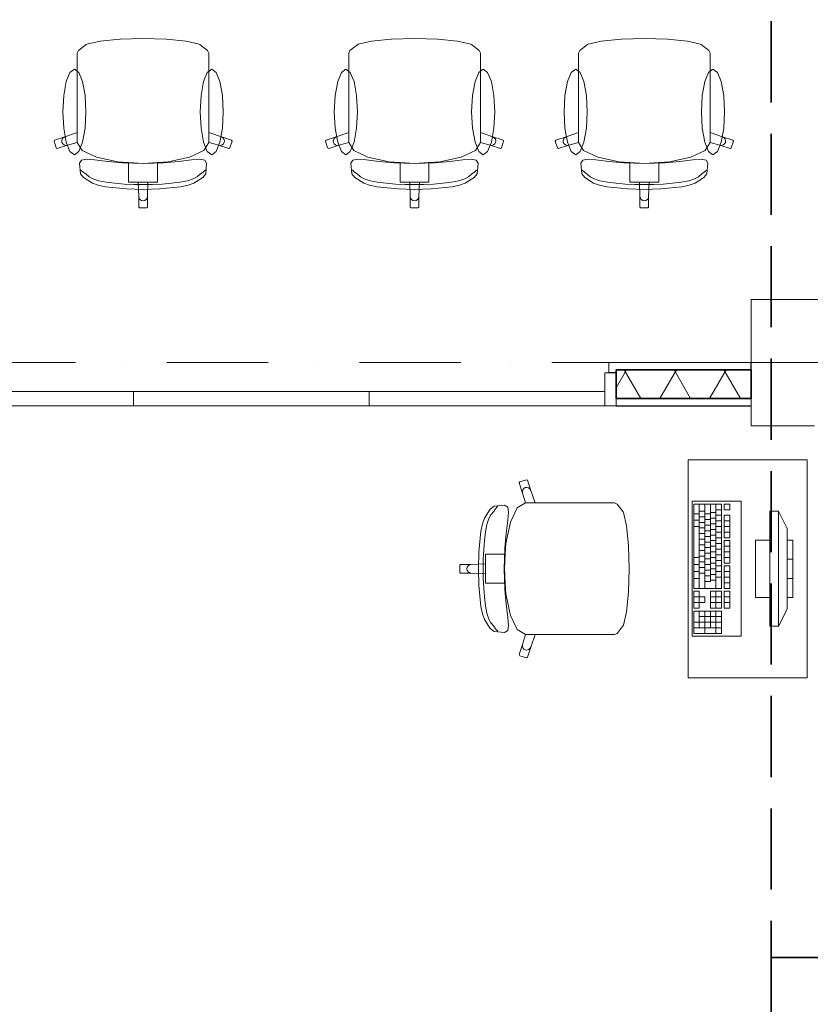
# Model space of a CAD drawing. Header units: millimetres. Extents: x -34676 to 172266, y 39940 to 476087.
# Tile 97 of 256: x 26092 to 28844, y 282290 to 285716. Entities that reach past the tile are written whole.
import ezdxf

# ---------------------------------------------------------------- set-up
doc = ezdxf.new("R2010")
doc.units = ezdxf.units.MM
doc.header["$MEASUREMENT"] = 0
doc.linetypes.add('Krawędzie ukryte', pattern=[3.912222, 2.822222, -1.09])
doc.linetypes.add('Kropki i Kreski', pattern=[6.702778, 3.527778, -1.763889, 0, -1.411111])
for name, color, linetype in [('#podkład', 252, 'Continuous'), ('Drzwi Archicad', 7, 'Continuous'), ('Konstrukcja - Belki', 7, 'Continuous'), ('Konstrukcja - Siatka mod', 7, 'Continuous'), ('Konstrukcja - Słupy', 7, 'Continuous'), ('Konstrukcja - Ściany działowe', 7, 'Continuous'), ('Konstrukcja - Ściany nośne wew..P', 7, 'Continuous'), ('Wnętrze - Umeblowanie', 7, 'Continuous')]:
    doc.layers.add(name, color=color, linetype=linetype)

# ---------------------------------------------------------------- blocks, each defined once
blk = doc.blocks.new('UHYGFFFF')
at = {"layer": 'Konstrukcja - Ściany działowe', "linetype": 'Continuous', "lineweight": 13}
h = blk.add_hatch(dxfattribs=at)
h.set_pattern_fill('Izolacja_miękka_0002', color=252, style=0, pattern_type=2)
h.set_pattern_definition([(60, (-208051.03, 672090.37), (-129.90381, 75), []), (120, (-208051.03, 672090.37), (129.90381, 75), [])])
h.paths.add_polyline_path([(28247.6, 390637.6), (27777.6, 390637.6), (27777.6, 390627.6), (27777.6, 390537.6), (28247.6, 390537.6)])
at = {"layer": 'Drzwi Archicad', "color": 252, "linetype": 'Continuous', "lineweight": 13, "ltscale": 100}
for p, q in [((27777.6, 390662.6), (27752.6, 390662.6)), ((27752.6, 390627.6), (27752.6, 390662.6)), ((27737.6, 390512.6), (27737.6, 390627.6)), ((27737.6, 390627.6), (27777.6, 390627.6)), ((27777.6, 390627.6), (27777.6, 390512.6)), ((27777.6, 390537.6), (27777.6, 390627.6)), ((27777.6, 390537.6), (27777.6, 390627.6)), ((25277.6, 390562.6), (26097.6, 390562.6)), ((26097.6, 390562.6), (26097.6, 390512.6)), ((26097.6, 390512.6), (26097.6, 390562.6)), ((26097.6, 390562.6), (26917.6, 390562.6)), ((26917.6, 390562.6), (26917.6, 390512.6)), ((26917.6, 390512.6), (26917.6, 390562.6)), ((26917.6, 390562.6), (27737.6, 390562.6)), ((27737.6, 390562.6), (27737.6, 390512.6)), ((26097.6, 390512.6), (25277.6, 390512.6)), ((26917.6, 390512.6), (26097.6, 390512.6)), ((27737.6, 390512.6), (26917.6, 390512.6)), ((27777.6, 390512.6), (27737.6, 390512.6)), ((27777.6, 390512.6), (27777.6, 390537.6)), ((27777.6, 390512.6), (27777.6, 390537.6))]:
    blk.add_line(p, q, dxfattribs=at)
at = {"layer": 'Konstrukcja - Belki', "color": 252, "linetype": 'Krawędzie ukryte', "lineweight": 35, "ltscale": 100}
for p, q in [((28317.6, 395762.6), (28317.6, 388592.6)), ((28317.6, 388592.6), (28617.6, 388592.6))]:
    blk.add_line(p, q, dxfattribs=at)
at = {"layer": 'Konstrukcja - Siatka mod', "color": 252, "linetype": 'Kropki i Kreski', "lineweight": 13, "ltscale": 100}
blk.add_line((20180, 390662.6), (49624.6, 390662.6), dxfattribs=at)
at = {"layer": 'Konstrukcja - Słupy', "color": 252, "linetype": 'Continuous', "lineweight": 13, "ltscale": 100}
blk.add_line((28387.6, 390662.6), (28167.6, 390662.6), dxfattribs=at)
at = {"layer": 'Konstrukcja - Słupy', "color": 252, "linetype": 'Continuous', "lineweight": 13, "ltscale": 100, "flags": 128}
for points in [[(28687.6, 390662.6), (28687.6, 390882.6), (28247.6, 390882.6), (28247.6, 390662.6)], [(28247.6, 390512.6), (28247.6, 390442.6), (28467.6, 390442.6)]]:
    blk.add_lwpolyline(points, dxfattribs=at)
at = {"layer": 'Konstrukcja - Ściany działowe', "color": 252, "linetype": 'Continuous', "lineweight": 13, "ltscale": 100}
for p, q in [((27752.6, 390627.6), (27752.6, 390662.6)), ((27777.6, 390662.6), (27752.6, 390662.6)), ((27777.6, 390512.6), (27777.6, 390537.6))]:
    blk.add_line(p, q, dxfattribs=at)
at = {"layer": 'Konstrukcja - Ściany działowe', "color": 252, "linetype": 'Continuous', "lineweight": 25, "ltscale": 100}
blk.add_line((27777.6, 390627.6), (27752.6, 390627.6), dxfattribs=at)
at = {"layer": 'Konstrukcja - Ściany działowe', "color": 252, "linetype": 'Continuous', "lineweight": 35, "ltscale": 100}
for p, q in [((28247.6, 390637.6), (27777.6, 390637.6)), ((27777.6, 390637.6), (27777.6, 390627.6)), ((27777.6, 390537.6), (27777.6, 390627.6)), ((27777.6, 390537.6), (28247.6, 390537.6))]:
    blk.add_line(p, q, dxfattribs=at)
at = {"layer": 'Konstrukcja - Ściany działowe', "color": 252, "linetype": 'Continuous', "lineweight": 13, "ltscale": 100, "flags": 128}
for points in [[(28247.6, 390662.6), (27777.6, 390662.6)], [(28247.6, 390512.6), (28247.6, 390537.6)]]:
    blk.add_lwpolyline(points, dxfattribs=at)
at = {"layer": 'Konstrukcja - Ściany działowe', "color": 252, "linetype": 'Continuous', "lineweight": 25, "ltscale": 100, "flags": 128}
for points in [[(28247.6, 390637.6), (28247.6, 390662.6)], [(27777.6, 390512.6), (28247.6, 390512.6)]]:
    blk.add_lwpolyline(points, dxfattribs=at)
at = {"layer": 'Konstrukcja - Ściany działowe', "color": 252, "linetype": 'Continuous', "lineweight": 35, "ltscale": 100, "flags": 128}
blk.add_lwpolyline([(28247.6, 390537.6), (28247.6, 390637.6)], dxfattribs=at)
at = {"layer": 'Konstrukcja - Ściany nośne wew..P', "color": 252, "linetype": 'Continuous', "lineweight": 35, "ltscale": 100, "flags": 128}
for points in [[(28317.6, 388592.6), (28317.6, 383132.6)], [(28617.6, 388592.6), (28317.6, 388592.6)]]:
    blk.add_lwpolyline(points, dxfattribs=at)
at = {"layer": 'Wnętrze - Umeblowanie', "color": 252, "linetype": 'Continuous', "lineweight": 13, "ltscale": 100}
for p, q in [((25980.8, 391781.1), (25934.8, 391770.4)), ((26049.5, 391788.3), (25980.8, 391781.1)), ((26050.6, 391788.4), (26049.5, 391788.3)), ((26130.6, 391790.8), (26050.6, 391788.4)), ((26130.6, 391790.8), (26210.6, 391788.4)), ((26210.6, 391788.4), (26211.7, 391788.3)), ((26211.7, 391788.3), (26280.5, 391781.1)), ((26280.5, 391781.1), (26326.4, 391770.4)), ((26925.8, 391781.1), (26879.8, 391770.4)), ((26994.5, 391788.3), (26925.8, 391781.1)), ((26995.6, 391788.4), (26994.5, 391788.3)), ((27075.6, 391790.8), (26995.6, 391788.4)), ((27075.6, 391790.8), (27155.7, 391788.4)), ((27155.7, 391788.4), (27156.7, 391788.3)), ((27156.7, 391788.3), (27225.5, 391781.1)), ((27225.5, 391781.1), (27271.4, 391770.4)), ((27725.8, 391781.1), (27679.8, 391770.4)), ((27794.5, 391788.3), (27725.8, 391781.1)), ((27795.6, 391788.4), (27794.5, 391788.3)), ((27875.6, 391790.8), (27795.6, 391788.4)), ((27875.6, 391790.8), (27955.7, 391788.4)), ((27955.7, 391788.4), (27956.7, 391788.3)), ((27956.7, 391788.3), (28025.5, 391781.1)), ((28025.5, 391781.1), (28071.4, 391770.4)), ((25905.9, 391748.4), (25901.3, 391739.8)), ((25932.7, 391769.5), (25905.9, 391748.4)), ((25934.8, 391770.4), (25932.7, 391769.5)), ((26326.4, 391770.4), (26328.5, 391769.5)), ((26328.5, 391769.5), (26355.3, 391748.4)), ((26355.3, 391748.4), (26359.9, 391739.8)), ((26850.9, 391748.4), (26846.4, 391739.8)), ((26877.7, 391769.5), (26850.9, 391748.4)), ((26879.8, 391770.4), (26877.7, 391769.5)), ((27271.4, 391770.4), (27273.6, 391769.5)), ((27273.6, 391769.5), (27300.4, 391748.4)), ((27300.4, 391748.4), (27304.9, 391739.8)), ((27650.9, 391748.4), (27646.4, 391739.8)), ((27677.7, 391769.5), (27650.9, 391748.4)), ((27679.8, 391770.4), (27677.7, 391769.5)), ((28071.4, 391770.4), (28073.6, 391769.5)), ((28073.6, 391769.5), (28100.4, 391748.4)), ((28100.4, 391748.4), (28104.9, 391739.8)), ((25901.3, 391739.8), (25901.3, 391708.7)), ((25901.3, 391708.7), (25901.3, 391672.7)), ((26359.9, 391739.8), (26359.9, 391708.7)), ((26359.9, 391708.7), (26359.9, 391672.7)), ((26846.4, 391739.8), (26846.4, 391708.7)), ((26846.4, 391708.7), (26846.4, 391672.7)), ((27304.9, 391739.8), (27304.9, 391708.7)), ((27304.9, 391708.7), (27304.9, 391672.7)), ((27646.4, 391739.8), (27646.4, 391708.7)), ((27646.4, 391708.7), (27646.4, 391672.7)), ((28104.9, 391739.8), (28104.9, 391708.7)), ((28104.9, 391708.7), (28104.9, 391672.7)), ((25901.3, 391672.7), (25901.3, 391463.6)), ((26359.9, 391672.7), (26359.9, 391463.6)), ((26846.4, 391672.7), (26846.4, 391463.6)), ((27304.9, 391672.7), (27304.9, 391463.6)), ((27646.4, 391672.7), (27646.4, 391463.6)), ((28104.9, 391672.7), (28104.9, 391463.6)), ((25822.5, 391436.5), (25820.6, 391432.7)), ((25858, 391447.9), (25822.5, 391436.5)), ((25849.2, 391440.4), (25847.6, 391434.8)), ((25847.6, 391434.8), (25848.3, 391429)), ((25852.8, 391445), (25849.2, 391440.4)), ((25858, 391447.9), (25852.8, 391445)), ((25901.3, 391463.6), (25858, 391447.9)), ((25901.3, 391429.3), (25901.3, 391463.6)), ((26359.9, 391429.3), (26359.9, 391463.6)), ((26359.9, 391463.6), (26403.3, 391447.9)), ((26403.3, 391447.9), (26408.4, 391445)), ((26403.3, 391447.9), (26438.7, 391436.5)), ((26408.4, 391445), (26412, 391440.4)), ((26412, 391440.4), (26413.6, 391434.8)), ((26413.6, 391434.8), (26412.9, 391429)), ((26438.7, 391436.5), (26440.6, 391432.7)), ((26767.6, 391436.5), (26765.6, 391432.7)), ((26803, 391447.9), (26767.6, 391436.5)), ((26794.2, 391440.4), (26792.6, 391434.8)), ((26792.6, 391434.8), (26793.3, 391429)), ((26797.8, 391445), (26794.2, 391440.4)), ((26803, 391447.9), (26797.8, 391445)), ((26846.4, 391463.6), (26803, 391447.9)), ((26846.4, 391429.3), (26846.4, 391463.6)), ((27304.9, 391429.3), (27304.9, 391463.6)), ((27304.9, 391463.6), (27348.3, 391447.9)), ((27348.3, 391447.9), (27353.4, 391445)), ((27348.3, 391447.9), (27383.7, 391436.5)), ((27353.4, 391445), (27357.1, 391440.4)), ((27357.1, 391440.4), (27358.7, 391434.8)), ((27358.7, 391434.8), (27358, 391429)), ((27383.7, 391436.5), (27385.6, 391432.7)), ((27567.6, 391436.5), (27565.6, 391432.7)), ((27603, 391447.9), (27567.6, 391436.5)), ((27594.2, 391440.4), (27592.6, 391434.8)), ((27592.6, 391434.8), (27593.3, 391429)), ((27597.8, 391445), (27594.2, 391440.4)), ((27603, 391447.9), (27597.8, 391445)), ((27646.4, 391463.6), (27603, 391447.9)), ((27646.4, 391429.3), (27646.4, 391463.6)), ((28104.9, 391429.3), (28104.9, 391463.6)), ((28104.9, 391463.6), (28148.3, 391447.9)), ((28148.3, 391447.9), (28153.4, 391445)), ((28148.3, 391447.9), (28183.7, 391436.5)), ((28153.4, 391445), (28157.1, 391440.4)), ((28157.1, 391440.4), (28158.7, 391434.8)), ((28158.7, 391434.8), (28158, 391429)), ((28183.7, 391436.5), (28185.6, 391432.7)), ((25820.6, 391432.7), (25828.1, 391409.9)), ((25828.1, 391409.9), (25831.9, 391408)), ((25831.9, 391408), (25867.3, 391419.4)), ((25848.3, 391429), (25851.1, 391423.9)), ((25851.1, 391423.9), (25855.8, 391420.3)), ((25855.8, 391420.3), (25861.4, 391418.7)), ((25861.4, 391418.7), (25867.3, 391419.4)), ((25867.3, 391419.4), (25901.5, 391429.1)), ((25901.3, 391429.3), (25901.5, 391429.1)), ((25901.5, 391429.1), (25918.8, 391401.3)), ((25918.8, 391401.3), (25968.5, 391377.5)), ((26342.4, 391401.3), (26292.7, 391377.5)), ((26359.8, 391429.1), (26342.4, 391401.3)), ((26359.9, 391429.3), (26359.8, 391429.1)), ((26393.9, 391419.4), (26359.8, 391429.1)), ((26399.8, 391418.7), (26393.9, 391419.4)), ((26429.3, 391408), (26393.9, 391419.4)), ((26405.4, 391420.3), (26399.8, 391418.7)), ((26410.1, 391423.9), (26405.4, 391420.3)), ((26412.9, 391429), (26410.1, 391423.9)), ((26433.1, 391409.9), (26429.3, 391408)), ((26440.6, 391432.7), (26433.1, 391409.9)), ((26765.6, 391432.7), (26773.1, 391409.9)), ((26773.1, 391409.9), (26776.9, 391408)), ((26776.9, 391408), (26812.3, 391419.4)), ((26793.3, 391429), (26796.2, 391423.9)), ((26796.2, 391423.9), (26800.8, 391420.3)), ((26800.8, 391420.3), (26806.5, 391418.7)), ((26806.5, 391418.7), (26812.3, 391419.4)), ((26812.3, 391419.4), (26846.5, 391429.1)), ((26846.4, 391429.3), (26846.5, 391429.1)), ((26846.5, 391429.1), (26863.8, 391401.3)), ((26863.8, 391401.3), (26913.5, 391377.5)), ((27287.5, 391401.3), (27237.8, 391377.5)), ((27304.8, 391429.1), (27287.5, 391401.3)), ((27304.9, 391429.3), (27304.8, 391429.1)), ((27339, 391419.4), (27304.8, 391429.1)), ((27344.8, 391418.7), (27339, 391419.4)), ((27374.4, 391408), (27339, 391419.4)), ((27350.5, 391420.3), (27344.8, 391418.7)), ((27355.1, 391423.9), (27350.5, 391420.3)), ((27358, 391429), (27355.1, 391423.9)), ((27378.2, 391409.9), (27374.4, 391408)), ((27385.6, 391432.7), (27378.2, 391409.9)), ((27565.6, 391432.7), (27573.1, 391409.9)), ((27573.1, 391409.9), (27576.9, 391408)), ((27576.9, 391408), (27612.3, 391419.4)), ((27593.3, 391429), (27596.2, 391423.9)), ((27596.2, 391423.9), (27600.8, 391420.3)), ((27600.8, 391420.3), (27606.5, 391418.7)), ((27606.5, 391418.7), (27612.3, 391419.4)), ((27612.3, 391419.4), (27646.5, 391429.1)), ((27646.4, 391429.3), (27646.5, 391429.1)), ((27646.5, 391429.1), (27663.8, 391401.3)), ((27663.8, 391401.3), (27713.5, 391377.5)), ((28087.5, 391401.3), (28037.8, 391377.5)), ((28104.8, 391429.1), (28087.5, 391401.3)), ((28104.9, 391429.3), (28104.8, 391429.1)), ((28139, 391419.4), (28104.8, 391429.1)), ((28144.8, 391418.7), (28139, 391419.4)), ((28174.4, 391408), (28139, 391419.4)), ((28150.5, 391420.3), (28144.8, 391418.7)), ((28155.1, 391423.9), (28150.5, 391420.3)), ((28158, 391429), (28155.1, 391423.9)), ((28178.2, 391409.9), (28174.4, 391408)), ((28185.6, 391432.7), (28178.2, 391409.9)), ((25915.9, 391367.7), (25909.2, 391356.2)), ((25933.2, 391370.8), (25915.9, 391367.7)), ((25962.1, 391368.2), (25933.2, 391370.8)), ((26007.4, 391362.3), (25962.1, 391368.2)), ((25968.5, 391377.5), (26042.9, 391361.6)), ((26292.7, 391377.5), (26218.3, 391361.6)), ((26253.8, 391362.3), (26299.1, 391368.2)), ((26299.1, 391368.2), (26328.1, 391370.8)), ((26328.1, 391370.8), (26345.3, 391367.7)), ((26345.3, 391367.7), (26352, 391356.2)), ((26861, 391367.7), (26854.2, 391356.2)), ((26878.2, 391370.8), (26861, 391367.7)), ((26907.1, 391368.2), (26878.2, 391370.8)), ((26952.4, 391362.3), (26907.1, 391368.2)), ((26913.5, 391377.5), (26987.9, 391361.6)), ((27237.8, 391377.5), (27163.4, 391361.6)), ((27198.9, 391362.3), (27244.2, 391368.2)), ((27244.2, 391368.2), (27273.1, 391370.8)), ((27273.1, 391370.8), (27290.3, 391367.7)), ((27290.3, 391367.7), (27297, 391356.2)), ((27661, 391367.7), (27654.2, 391356.2)), ((27678.2, 391370.8), (27661, 391367.7)), ((27707.1, 391368.2), (27678.2, 391370.8)), ((27752.4, 391362.3), (27707.1, 391368.2)), ((27713.5, 391377.5), (27787.9, 391361.6)), ((28037.8, 391377.5), (27963.4, 391361.6)), ((27998.9, 391362.3), (28044.2, 391368.2)), ((28044.2, 391368.2), (28073.1, 391370.8)), ((28073.1, 391370.8), (28090.3, 391367.7)), ((28090.3, 391367.7), (28097, 391356.2)), ((25909.2, 391356.2), (25912.5, 391320.1)), ((25915.6, 391330.6), (25911.8, 391333.2)), ((26058.3, 391357.7), (26007.4, 391362.3)), ((26042.9, 391361.6), (26080.3, 391359.2)), ((26130.6, 391355.3), (26058.3, 391357.7)), ((26080.3, 391359.2), (26130.6, 391356)), ((26080.3, 391359.2), (26080.3, 391320.5)), ((26180.9, 391359.2), (26130.6, 391356)), ((26130.6, 391355.3), (26202.9, 391357.7)), ((26218.3, 391361.6), (26180.9, 391359.2)), ((26180.9, 391359.2), (26180.9, 391320.5)), ((26202.9, 391357.7), (26253.8, 391362.3)), ((26345.6, 391330.6), (26349.4, 391333.2)), ((26352, 391356.2), (26348.7, 391320.1)), ((26854.2, 391356.2), (26857.5, 391320.1)), ((26860.6, 391330.6), (26856.9, 391333.2)), ((27003.3, 391357.7), (26952.4, 391362.3)), ((26987.9, 391361.6), (27025.3, 391359.2)), ((27075.6, 391355.3), (27003.3, 391357.7)), ((27025.3, 391359.2), (27075.6, 391356)), ((27025.3, 391359.2), (27025.3, 391320.5)), ((27125.9, 391359.2), (27075.6, 391356)), ((27075.6, 391355.3), (27147.9, 391357.7)), ((27163.4, 391361.6), (27125.9, 391359.2)), ((27125.9, 391359.2), (27125.9, 391320.5)), ((27147.9, 391357.7), (27198.9, 391362.3)), ((27290.6, 391330.6), (27294.4, 391333.2)), ((27297, 391356.2), (27293.7, 391320.1)), ((27654.2, 391356.2), (27657.5, 391320.1)), ((27660.6, 391330.6), (27656.9, 391333.2)), ((27803.3, 391357.7), (27752.4, 391362.3)), ((27787.9, 391361.6), (27825.3, 391359.2)), ((27875.6, 391355.3), (27803.3, 391357.7)), ((27825.3, 391359.2), (27875.6, 391356)), ((27825.3, 391359.2), (27825.3, 391320.5)), ((27925.9, 391359.2), (27875.6, 391356)), ((27875.6, 391355.3), (27947.9, 391357.7)), ((27963.4, 391361.6), (27925.9, 391359.2)), ((27925.9, 391359.2), (27925.9, 391320.5)), ((27947.9, 391357.7), (27998.9, 391362.3)), ((28090.6, 391330.6), (28094.4, 391333.2)), ((28097, 391356.2), (28093.7, 391320.1)), ((25912.5, 391320.1), (25923, 391306.9)), ((25921.8, 391325.5), (25915.6, 391330.6)), ((25930.9, 391319.3), (25921.8, 391325.5)), ((25923, 391306.9), (25954.1, 391286.8)), ((25942.6, 391309.3), (25930.9, 391319.3)), ((25955.8, 391301.6), (25942.6, 391309.3)), ((25976.1, 391295.3), (25955.8, 391301.6)), ((26080.3, 391320.5), (26080.3, 391290.6)), ((26180.9, 391320.5), (26180.9, 391290.6)), ((26285.1, 391295.3), (26305.4, 391301.6)), ((26305.4, 391301.6), (26318.6, 391309.3)), ((26338.2, 391306.9), (26307.1, 391286.8)), ((26318.6, 391309.3), (26330.3, 391319.3)), ((26330.3, 391319.3), (26339.4, 391325.5)), ((26348.7, 391320.1), (26338.2, 391306.9)), ((26339.4, 391325.5), (26345.6, 391330.6)), ((26857.5, 391320.1), (26868.1, 391306.9)), ((26866.9, 391325.5), (26860.6, 391330.6)), ((26875.9, 391319.3), (26866.9, 391325.5)), ((26868.1, 391306.9), (26899.1, 391286.8)), ((26887.6, 391309.3), (26875.9, 391319.3)), ((26900.8, 391301.6), (26887.6, 391309.3)), ((26921.2, 391295.3), (26900.8, 391301.6)), ((27025.3, 391320.5), (27025.3, 391290.6)), ((27125.9, 391320.5), (27125.9, 391290.6)), ((27230.1, 391295.3), (27250.5, 391301.6)), ((27250.5, 391301.6), (27263.7, 391309.3)), ((27283.2, 391306.9), (27252.2, 391286.8)), ((27263.7, 391309.3), (27275.4, 391319.3)), ((27275.4, 391319.3), (27284.4, 391325.5)), ((27293.7, 391320.1), (27283.2, 391306.9)), ((27284.4, 391325.5), (27290.6, 391330.6)), ((27657.5, 391320.1), (27668.1, 391306.9)), ((27666.9, 391325.5), (27660.6, 391330.6)), ((27675.9, 391319.3), (27666.9, 391325.5)), ((27668.1, 391306.9), (27699.1, 391286.8)), ((27687.6, 391309.3), (27675.9, 391319.3)), ((27700.8, 391301.6), (27687.6, 391309.3)), ((27721.2, 391295.3), (27700.8, 391301.6)), ((27825.3, 391320.5), (27825.3, 391290.6)), ((27925.9, 391320.5), (27925.9, 391290.6)), ((28030.1, 391295.3), (28050.5, 391301.6)), ((28050.5, 391301.6), (28063.7, 391309.3)), ((28083.2, 391306.9), (28052.2, 391286.8)), ((28063.7, 391309.3), (28075.4, 391319.3)), ((28075.4, 391319.3), (28084.4, 391325.5)), ((28093.7, 391320.1), (28083.2, 391306.9)), ((28084.4, 391325.5), (28090.6, 391330.6)), ((25954.1, 391286.8), (25974, 391279.6)), ((25974, 391279.6), (25999.9, 391274.8)), ((26002.1, 391290.4), (25976.1, 391295.3)), ((25999.9, 391274.8), (26073.1, 391267.8)), ((26032.1, 391286.7), (26002.1, 391290.4)), ((26064.5, 391284.1), (26032.1, 391286.7)), ((26097.9, 391282.7), (26064.5, 391284.1)), ((26073.1, 391267.8), (26130.6, 391265.6)), ((26080.3, 391290.6), (26113.7, 391290.6)), ((26130.6, 391282.2), (26097.9, 391282.7)), ((26113.7, 391290.6), (26130.6, 391290.6)), ((26113.7, 391290.6), (26115.5, 391240.7)), ((26147.5, 391290.6), (26130.6, 391290.6)), ((26130.6, 391282.2), (26163.3, 391282.7)), ((26188.1, 391267.8), (26130.6, 391265.6)), ((26147.5, 391290.6), (26145.7, 391240.7)), ((26180.9, 391290.6), (26147.5, 391290.6)), ((26163.3, 391282.7), (26196.7, 391284.1)), ((26261.3, 391274.8), (26188.1, 391267.8)), ((26196.7, 391284.1), (26229.1, 391286.7)), ((26229.1, 391286.7), (26259.1, 391290.4)), ((26259.1, 391290.4), (26285.1, 391295.3)), ((26287.2, 391279.6), (26261.3, 391274.8)), ((26307.1, 391286.8), (26287.2, 391279.6)), ((26899.1, 391286.8), (26919, 391279.6)), ((26919, 391279.6), (26944.9, 391274.8)), ((26947.1, 391290.4), (26921.2, 391295.3)), ((26944.9, 391274.8), (27018.1, 391267.8)), ((26977.1, 391286.7), (26947.1, 391290.4)), ((27009.5, 391284.1), (26977.1, 391286.7)), ((27042.9, 391282.7), (27009.5, 391284.1)), ((27018.1, 391267.8), (27075.6, 391265.6)), ((27025.3, 391290.6), (27058.7, 391290.6)), ((27075.6, 391282.2), (27042.9, 391282.7)), ((27058.7, 391290.6), (27075.6, 391290.6)), ((27058.7, 391290.6), (27060.5, 391240.7)), ((27092.5, 391290.6), (27075.6, 391290.6)), ((27075.6, 391282.2), (27108.4, 391282.7)), ((27133.1, 391267.8), (27075.6, 391265.6)), ((27092.5, 391290.6), (27090.7, 391240.7)), ((27125.9, 391290.6), (27092.5, 391290.6)), ((27108.4, 391282.7), (27141.7, 391284.1)), ((27206.3, 391274.8), (27133.1, 391267.8)), ((27141.7, 391284.1), (27174.2, 391286.7)), ((27174.2, 391286.7), (27204.2, 391290.4)), ((27204.2, 391290.4), (27230.1, 391295.3)), ((27232.2, 391279.6), (27206.3, 391274.8)), ((27252.2, 391286.8), (27232.2, 391279.6)), ((27699.1, 391286.8), (27719, 391279.6)), ((27719, 391279.6), (27744.9, 391274.8)), ((27747.1, 391290.4), (27721.2, 391295.3)), ((27744.9, 391274.8), (27818.1, 391267.8)), ((27777.1, 391286.7), (27747.1, 391290.4)), ((27809.5, 391284.1), (27777.1, 391286.7)), ((27842.9, 391282.7), (27809.5, 391284.1)), ((27818.1, 391267.8), (27875.6, 391265.6)), ((27825.3, 391290.6), (27858.7, 391290.6)), ((27875.6, 391282.2), (27842.9, 391282.7)), ((27858.7, 391290.6), (27875.6, 391290.6)), ((27858.7, 391290.6), (27860.5, 391240.7)), ((27892.5, 391290.6), (27875.6, 391290.6)), ((27875.6, 391282.2), (27908.4, 391282.7)), ((27933.1, 391267.8), (27875.6, 391265.6)), ((27892.5, 391290.6), (27890.7, 391240.7)), ((27925.9, 391290.6), (27892.5, 391290.6)), ((27908.4, 391282.7), (27941.7, 391284.1)), ((28006.3, 391274.8), (27933.1, 391267.8)), ((27941.7, 391284.1), (27974.2, 391286.7)), ((27974.2, 391286.7), (28004.2, 391290.4)), ((28004.2, 391290.4), (28030.1, 391295.3)), ((28032.2, 391279.6), (28006.3, 391274.8)), ((28052.2, 391286.8), (28032.2, 391279.6)), ((26115.5, 391240.7), (26116.7, 391235)), ((26115.5, 391240.7), (26115.5, 391203.8)), ((26116.7, 391235), (26119.9, 391230.1)), ((26119.9, 391230.1), (26124.8, 391226.9)), ((26141.3, 391230.1), (26136.4, 391226.9)), ((26144.6, 391235), (26141.3, 391230.1)), ((26145.7, 391240.7), (26144.6, 391235)), ((26145.7, 391240.7), (26145.7, 391203.8)), ((27060.5, 391240.7), (27061.7, 391235)), ((27060.5, 391240.7), (27060.5, 391203.8)), ((27061.7, 391235), (27065, 391230.1)), ((27065, 391230.1), (27069.9, 391226.9)), ((27086.3, 391230.1), (27081.4, 391226.9)), ((27089.6, 391235), (27086.3, 391230.1)), ((27090.7, 391240.7), (27089.6, 391235)), ((27090.7, 391240.7), (27090.7, 391203.8)), ((27860.5, 391240.7), (27861.7, 391235)), ((27860.5, 391240.7), (27860.5, 391203.8)), ((27861.7, 391235), (27865, 391230.1)), ((27865, 391230.1), (27869.9, 391226.9)), ((27886.3, 391230.1), (27881.4, 391226.9)), ((27889.6, 391235), (27886.3, 391230.1)), ((27890.7, 391240.7), (27889.6, 391235)), ((27890.7, 391240.7), (27890.7, 391203.8)), ((26115.5, 391203.8), (26118.5, 391200.8)), ((26118.5, 391200.8), (26130.6, 391200.8)), ((26124.8, 391226.9), (26130.6, 391225.8)), ((26136.4, 391226.9), (26130.6, 391225.8)), ((26142.7, 391200.8), (26130.6, 391200.8)), ((26145.7, 391203.8), (26142.7, 391200.8)), ((27060.5, 391203.8), (27063.6, 391200.8)), ((27063.6, 391200.8), (27075.6, 391200.8)), ((27069.9, 391226.9), (27075.6, 391225.8)), ((27081.4, 391226.9), (27075.6, 391225.8)), ((27087.7, 391200.8), (27075.6, 391200.8)), ((27090.7, 391203.8), (27087.7, 391200.8)), ((27860.5, 391203.8), (27863.6, 391200.8)), ((27863.6, 391200.8), (27875.6, 391200.8)), ((27869.9, 391226.9), (27875.6, 391225.8)), ((27881.4, 391226.9), (27875.6, 391225.8)), ((27887.7, 391200.8), (27875.6, 391200.8)), ((27890.7, 391203.8), (27887.7, 391200.8)), ((27442.2, 390248), (27440.3, 390244.2)), ((27440.3, 390244.2), (27451.7, 390208.7)), ((27465, 390255.4), (27442.2, 390248)), ((27468.7, 390253.5), (27465, 390255.4)), ((27480.1, 390218.1), (27468.7, 390253.5)), ((27452.6, 390220.3), (27451, 390214.6)), ((27451, 390214.6), (27451.7, 390208.7)), ((27451.7, 390208.7), (27461.4, 390174.6)), ((27456.2, 390224.9), (27452.6, 390220.3)), ((27461.3, 390227.8), (27456.2, 390224.9)), ((27467.1, 390228.5), (27461.3, 390227.8)), ((27472.7, 390226.9), (27467.1, 390228.5)), ((27477.3, 390223.2), (27472.7, 390226.9)), ((27480.1, 390218.1), (27477.3, 390223.2)), ((27495.8, 390174.7), (27480.1, 390218.1)), ((27388.4, 390166.8), (27352.3, 390163.5)), ((27400, 390160.1), (27388.4, 390166.8)), ((27461.4, 390174.6), (27433.5, 390157.2)), ((27461.5, 390174.7), (27461.4, 390174.6)), ((27461.5, 390174.7), (27495.8, 390174.7)), ((27704.9, 390174.7), (27495.8, 390174.7)), ((27741, 390174.7), (27704.9, 390174.7)), ((27772, 390174.7), (27741, 390174.7)), ((27780.6, 390170.2), (27772, 390174.7)), ((27801.8, 390143.3), (27780.6, 390170.2)), ((28047.4, 390170.6), (28047.4, 389876.9)), ((28144.4, 390170.6), (28047.4, 390170.6)), ((28066.8, 390170.6), (28066.8, 389876.9)), ((28086.2, 390170.6), (28086.2, 389876.9)), ((28105.6, 390170.6), (28105.6, 389901.4)), ((28125, 390170.6), (28125, 389876.9)), ((28144.4, 389876.9), (28144.4, 390170.6)), ((28154.1, 390170.6), (28154.1, 390151)), ((28173.5, 390170.6), (28154.1, 390170.6)), ((28173.5, 390151), (28173.5, 390170.6)), ((27339.1, 390153), (27319.1, 390122)), ((27333.8, 390120.2), (27341.5, 390133.4)), ((27352.3, 390163.5), (27339.1, 390153)), ((27341.5, 390133.4), (27351.6, 390145.2)), ((27351.6, 390145.2), (27357.7, 390154.2)), ((27357.7, 390154.2), (27362.9, 390160.4)), ((27362.9, 390160.4), (27365.5, 390164.2)), ((27403, 390142.9), (27400, 390160.1)), ((27400.4, 390114), (27403, 390142.9)), ((27433.5, 390157.2), (27409.7, 390107.5)), ((27802.7, 390141.2), (27801.8, 390143.3)), ((27813.4, 390095.3), (27802.7, 390141.2)), ((28047.4, 390136.4), (28066.8, 390136.4)), ((28066.8, 390146.2), (28086.2, 390146.2)), ((28086.2, 390136.4), (28105.6, 390136.4)), ((28105.6, 390141.3), (28125, 390141.3)), ((28125, 390151), (28144.4, 390151)), ((28154.1, 390151), (28173.5, 390151)), ((28312.6, 390145.4), (28312.6, 389745.4)), ((28342.6, 390145.4), (28312.6, 390145.4)), ((28342.6, 389745.4), (28342.6, 390145.4)), ((28342.6, 390145.4), (28372.6, 390085.4)), ((27311.8, 390102), (27307, 390076.1)), ((27319.1, 390122), (27311.8, 390102)), ((27322.6, 390073.9), (27327.6, 390099.9)), ((27327.6, 390099.9), (27333.8, 390120.2)), ((27409.7, 390107.5), (27393.8, 390033.2)), ((27394.6, 390068.7), (27400.4, 390114)), ((28047.4, 390114.3), (28066.8, 390114.3)), ((28066.8, 390126.6), (28086.2, 390126.6)), ((28066.8, 390107), (28086.2, 390107)), ((28086.2, 390116.8), (28105.6, 390116.8)), ((28105.6, 390121.7), (28125, 390121.7)), ((28105.6, 390102.1), (28125, 390102.1)), ((28125, 390131.5), (28144.4, 390131.5)), ((28125, 390111.9), (28144.4, 390111.9)), ((28154.1, 390131.5), (28154.1, 390053.1)), ((28173.5, 390131.5), (28154.1, 390131.5)), ((28154.1, 390111.9), (28173.5, 390111.9)), ((28173.5, 390053.1), (28173.5, 390131.5)), ((27307, 390076.1), (27300, 390002.9)), ((27318.9, 390044), (27322.6, 390073.9)), ((27389.9, 390017.7), (27394.6, 390068.7)), ((27820.5, 390026.5), (27813.4, 390095.3)), ((28047.4, 390092.3), (28066.8, 390092.3)), ((28066.8, 390087.4), (28086.2, 390087.4)), ((28066.8, 390067.8), (28086.2, 390067.8)), ((28086.2, 390097.2), (28105.6, 390097.2)), ((28086.2, 390077.6), (28105.6, 390077.6)), ((28105.6, 390082.5), (28125, 390082.5)), ((28125, 390092.3), (28144.4, 390092.3)), ((28125, 390072.7), (28144.4, 390072.7)), ((28154.1, 390092.3), (28173.5, 390092.3)), ((28154.1, 390072.7), (28173.5, 390072.7)), ((28372.6, 390085.4), (28372.6, 389805.4)), ((27316.4, 390011.5), (27318.9, 390044)), ((27393.8, 390033.2), (27391.5, 389995.7)), ((28066.8, 390048.2), (28086.2, 390048.2)), ((28086.2, 390058), (28105.6, 390058)), ((28086.2, 390038.4), (28105.6, 390038.4)), ((28105.6, 390062.9), (28125, 390062.9)), ((28105.6, 390043.3), (28125, 390043.3)), ((28125, 390053.1), (28144.4, 390053.1)), ((28125, 390033.5), (28144.4, 390033.5)), ((28154.1, 390053.1), (28173.5, 390053.1)), ((28154.1, 390043.3), (28154.1, 389965)), ((28173.5, 390043.3), (28154.1, 390043.3)), ((28173.5, 389965), (28173.5, 390043.3)), ((28262.6, 390045.4), (28262.6, 389845.4)), ((28312.6, 390045.4), (28262.6, 390045.4)), ((28312.6, 389845.4), (28312.6, 390045.4)), ((28372.6, 390045.4), (28372.6, 389845.4)), ((28392.6, 390045.4), (28372.6, 390045.4)), ((28392.6, 389845.4), (28392.6, 390045.4)), ((27300, 390002.9), (27297.8, 389945.4)), ((27314.9, 389978.1), (27316.4, 390011.5)), ((27352.7, 389995.7), (27322.8, 389995.7)), ((27322.8, 389995.7), (27322.8, 389962.3)), ((27391.5, 389995.7), (27352.7, 389995.7)), ((27387.6, 389945.4), (27389.9, 390017.7)), ((27391.5, 389995.7), (27388.3, 389945.4)), ((27820.6, 390025.5), (27820.5, 390026.5)), ((27823.1, 389945.4), (27820.6, 390025.5)), ((28066.8, 390028.7), (28086.2, 390028.7)), ((28066.8, 390009.1), (28086.2, 390009.1)), ((28086.2, 390018.9), (28105.6, 390018.9)), ((28086.2, 389999.3), (28105.6, 389999.3)), ((28105.6, 390023.8), (28125, 390023.8)), ((28105.6, 390004.2), (28125, 390004.2)), ((28125, 390014), (28144.4, 390014)), ((28154.1, 390023.8), (28173.5, 390023.8)), ((28154.1, 390004.2), (28173.5, 390004.2)), ((27322.8, 389962.3), (27273, 389960.5)), ((27314.4, 389945.4), (27314.9, 389978.1)), ((27322.8, 389962.3), (27322.8, 389945.4)), ((28047.4, 389984.6), (28066.8, 389984.6)), ((28066.8, 389989.5), (28086.2, 389989.5)), ((28066.8, 389969.9), (28086.2, 389969.9)), ((28086.2, 389979.7), (28105.6, 389979.7)), ((28105.6, 389984.6), (28125, 389984.6)), ((28105.6, 389965), (28125, 389965)), ((28125, 389994.4), (28144.4, 389994.4)), ((28125, 389974.8), (28144.4, 389974.8)), ((28154.1, 389984.6), (28173.5, 389984.6)), ((28154.1, 389965), (28173.5, 389965)), ((28372.6, 389978.8), (28392.6, 389978.8)), ((27236.1, 389960.5), (27233.1, 389957.5)), ((27233.1, 389957.5), (27233.1, 389945.4)), ((27233.1, 389933.3), (27233.1, 389945.4)), ((27236.1, 389930.3), (27233.1, 389933.3)), ((27273, 389960.5), (27236.1, 389960.5)), ((27273, 389930.3), (27236.1, 389930.3)), ((27259.1, 389951.2), (27258, 389945.4)), ((27259.1, 389939.6), (27258, 389945.4)), ((27262.4, 389956.1), (27259.1, 389951.2)), ((27262.4, 389934.7), (27259.1, 389939.6)), ((27267.2, 389959.4), (27262.4, 389956.1)), ((27267.2, 389931.5), (27262.4, 389934.7)), ((27273, 389960.5), (27267.2, 389959.4)), ((27273, 389930.3), (27267.2, 389931.5)), ((27322.8, 389928.5), (27273, 389930.3)), ((27300, 389887.9), (27297.8, 389945.4)), ((27314.4, 389945.4), (27314.9, 389912.7)), ((27322.8, 389928.5), (27322.8, 389945.4)), ((27322.8, 389895.1), (27322.8, 389928.5)), ((27387.6, 389945.4), (27389.9, 389873.1)), ((27391.5, 389895.1), (27388.3, 389945.4)), ((27823.1, 389945.4), (27820.6, 389865.4)), ((28047.4, 389960.1), (28066.8, 389960.1)), ((28047.4, 389935.6), (28066.8, 389935.6)), ((28066.8, 389950.3), (28086.2, 389950.3)), ((28066.8, 389930.7), (28086.2, 389930.7)), ((28086.2, 389960.1), (28105.6, 389960.1)), ((28086.2, 389940.5), (28105.6, 389940.5)), ((28105.6, 389945.4), (28125, 389945.4)), ((28125, 389955.2), (28144.4, 389955.2)), ((28125, 389935.6), (28144.4, 389935.6)), ((28154.1, 389955.2), (28154.1, 389876.9)), ((28173.5, 389955.2), (28154.1, 389955.2)), ((28154.1, 389935.6), (28173.5, 389935.6)), ((28173.5, 389876.9), (28173.5, 389955.2)), ((27314.9, 389912.7), (27316.4, 389879.3)), ((27352.7, 389895.1), (27322.8, 389895.1)), ((27391.5, 389895.1), (27352.7, 389895.1)), ((27393.8, 389857.7), (27391.5, 389895.1)), ((28047.4, 389911.2), (28066.8, 389911.2)), ((28086.2, 389920.9), (28105.6, 389920.9)), ((28086.2, 389901.4), (28105.6, 389901.4)), ((28105.6, 389925.8), (28125, 389925.8)), ((28105.6, 389906.3), (28125, 389906.3)), ((28125, 389916), (28144.4, 389916)), ((28154.1, 389916), (28173.5, 389916)), ((28154.1, 389896.5), (28173.5, 389896.5)), ((28372.6, 389912.1), (28392.6, 389912.1)), ((27307, 389814.7), (27300, 389887.9)), ((27316.4, 389879.3), (27318.9, 389846.9)), ((27389.9, 389873.1), (27394.6, 389822.2)), ((27820.5, 389864.3), (27813.4, 389795.6)), ((27820.6, 389865.4), (27820.5, 389864.3)), ((28047.4, 389876.9), (28144.4, 389876.9)), ((28047.4, 389867.1), (28047.4, 389808.3)), ((28066.8, 389867.1), (28047.4, 389867.1)), ((28066.8, 389847.5), (28066.8, 389867.1)), ((28105.6, 389867.1), (28105.6, 389808.3)), ((28144.4, 389867.1), (28105.6, 389867.1)), ((28125, 389867.1), (28125, 389808.3)), ((28144.4, 389808.3), (28144.4, 389867.1)), ((28154.1, 389876.9), (28173.5, 389876.9)), ((28154.1, 389867.1), (28154.1, 389808.3)), ((28173.5, 389867.1), (28154.1, 389867.1)), ((28173.5, 389808.3), (28173.5, 389867.1)), ((27318.9, 389846.9), (27322.6, 389816.9)), ((27409.7, 389783.3), (27393.8, 389857.7)), ((28047.4, 389847.5), (28066.8, 389847.5)), ((28047.4, 389827.9), (28066.8, 389827.9)), ((28086.2, 389847.5), (28066.8, 389847.5)), ((28066.8, 389847.5), (28066.8, 389827.9)), ((28066.8, 389808.3), (28066.8, 389827.9)), ((28066.8, 389827.9), (28086.2, 389827.9)), ((28086.2, 389827.9), (28086.2, 389847.5)), ((28105.6, 389847.5), (28144.4, 389847.5)), ((28105.6, 389827.9), (28144.4, 389827.9)), ((28154.1, 389847.5), (28173.5, 389847.5)), ((28154.1, 389827.9), (28173.5, 389827.9)), ((28262.6, 389845.4), (28312.6, 389845.4)), ((28372.6, 389845.4), (28392.6, 389845.4)), ((27311.8, 389788.8), (27307, 389814.7)), ((27322.6, 389816.9), (27327.6, 389791)), ((27327.6, 389791), (27333.8, 389770.6)), ((27394.6, 389822.2), (27400.4, 389776.9)), ((27813.4, 389795.6), (27802.7, 389749.6)), ((28047.4, 389808.3), (28066.8, 389808.3)), ((28047.4, 389798.5), (28047.4, 389720.2)), ((28144.4, 389798.5), (28047.4, 389798.5)), ((28066.8, 389798.5), (28066.8, 389739.8)), ((28086.2, 389798.5), (28086.2, 389720.2)), ((28105.6, 389808.3), (28144.4, 389808.3)), ((28105.6, 389798.5), (28105.6, 389739.8)), ((28125, 389798.5), (28125, 389720.2)), ((28144.4, 389720.2), (28144.4, 389798.5)), ((28154.1, 389808.3), (28173.5, 389808.3)), ((28342.6, 389745.4), (28372.6, 389805.4)), ((27319.1, 389768.9), (27311.8, 389788.8)), ((27339.1, 389737.9), (27319.1, 389768.9)), ((27333.8, 389770.6), (27341.5, 389757.4)), ((27341.5, 389757.4), (27351.6, 389745.7)), ((27400.4, 389776.9), (27403, 389748)), ((27433.5, 389733.6), (27409.7, 389783.3)), ((28047.4, 389759.4), (28144.4, 389759.4)), ((28066.8, 389779), (28144.4, 389779)), ((27352.3, 389727.3), (27339.1, 389737.9)), ((27351.6, 389745.7), (27357.7, 389736.7)), ((27388.4, 389724), (27352.3, 389727.3)), ((27357.7, 389736.7), (27362.9, 389730.4)), ((27362.9, 389730.4), (27365.5, 389726.7)), ((27400, 389730.7), (27388.4, 389724)), ((27403, 389748), (27400, 389730.7)), ((27461.4, 389716.3), (27433.5, 389733.6)), ((27801.8, 389747.5), (27780.6, 389720.7)), ((27802.7, 389749.6), (27801.8, 389747.5)), ((28047.4, 389739.8), (28144.4, 389739.8)), ((28312.6, 389745.4), (28342.6, 389745.4)), ((27451.7, 389682.1), (27461.4, 389716.3)), ((27461.5, 389716.2), (27461.4, 389716.3)), ((27461.5, 389716.2), (27495.8, 389716.2)), ((27495.8, 389716.2), (27480.1, 389672.8)), ((27704.9, 389716.2), (27495.8, 389716.2)), ((27741, 389716.2), (27704.9, 389716.2)), ((27772, 389716.2), (27741, 389716.2)), ((27780.6, 389720.7), (27772, 389716.2)), ((28047.4, 389720.2), (28144.4, 389720.2)), ((27440.3, 389646.7), (27451.7, 389682.1)), ((27451, 389676.3), (27451.7, 389682.1)), ((27452.6, 389670.6), (27451, 389676.3)), ((27456.2, 389666), (27452.6, 389670.6)), ((27461.3, 389663.1), (27456.2, 389666)), ((27467.1, 389662.4), (27461.3, 389663.1)), ((27472.7, 389664), (27467.1, 389662.4)), ((27480.1, 389672.8), (27468.7, 389637.4)), ((27477.3, 389667.6), (27472.7, 389664)), ((27480.1, 389672.8), (27477.3, 389667.6)), ((27442.2, 389642.9), (27440.3, 389646.7)), ((27465, 389635.4), (27442.2, 389642.9)), ((27468.7, 389637.4), (27465, 389635.4))]:
    blk.add_line(p, q, dxfattribs=at)
at = {"layer": 'Wnętrze - Umeblowanie', "color": 252, "linetype": 'Continuous', "lineweight": 13, "ltscale": 100, "flags": 128}
for points in [[(25851.3, 391534.9), (25854.4, 391477.9), (25863.1, 391429.5), (25876.2, 391397.2), (25891.6, 391385.9), (25907, 391397.2), (25920.1, 391429.5), (25928.8, 391477.9), (25931.9, 391534.9), (25928.8, 391591.9), (25920.1, 391640.3), (25907, 391672.6), (25891.6, 391683.9), (25876.2, 391672.6), (25863.1, 391640.3), (25854.4, 391591.9)], [(26409.9, 391534.9), (26406.8, 391477.9), (26398.1, 391429.5), (26385, 391397.2), (26369.6, 391385.9), (26354.2, 391397.2), (26341.1, 391429.5), (26332.4, 391477.9), (26329.4, 391534.9), (26332.4, 391591.9), (26341.1, 391640.3), (26354.2, 391672.6), (26369.6, 391683.9), (26385, 391672.6), (26398.1, 391640.3), (26406.8, 391591.9)], [(26796.4, 391534.9), (26799.4, 391477.9), (26808.2, 391429.5), (26821.2, 391397.2), (26836.6, 391385.9), (26852, 391397.2), (26865.1, 391429.5), (26873.8, 391477.9), (26876.9, 391534.9), (26873.8, 391591.9), (26865.1, 391640.3), (26852, 391672.6), (26836.6, 391683.9), (26821.2, 391672.6), (26808.2, 391640.3), (26799.4, 391591.9)], [(27354.9, 391534.9), (27351.8, 391477.9), (27343.1, 391429.5), (27330, 391397.2), (27314.6, 391385.9), (27299.2, 391397.2), (27286.2, 391429.5), (27277.4, 391477.9), (27274.4, 391534.9), (27277.4, 391591.9), (27286.2, 391640.3), (27299.2, 391672.6), (27314.6, 391683.9), (27330, 391672.6), (27343.1, 391640.3), (27351.8, 391591.9)], [(27596.4, 391534.9), (27599.4, 391477.9), (27608.2, 391429.5), (27621.2, 391397.2), (27636.6, 391385.9), (27652, 391397.2), (27665.1, 391429.5), (27673.8, 391477.9), (27676.9, 391534.9), (27673.8, 391591.9), (27665.1, 391640.3), (27652, 391672.6), (27636.6, 391683.9), (27621.2, 391672.6), (27608.2, 391640.3), (27599.4, 391591.9)], [(28154.9, 391534.9), (28151.8, 391477.9), (28143.1, 391429.5), (28130, 391397.2), (28114.6, 391385.9), (28099.2, 391397.2), (28086.2, 391429.5), (28077.4, 391477.9), (28074.4, 391534.9), (28077.4, 391591.9), (28086.2, 391640.3), (28099.2, 391672.6), (28114.6, 391683.9), (28130, 391672.6), (28143.1, 391640.3), (28151.8, 391591.9)], [(28442.6, 390324.7), (28442.6, 389566.1), (28028.1, 389566.1), (28028.1, 390324.7)], [(28212.6, 390180.4), (28042.6, 390180.4), (28042.6, 389710.4), (28212.6, 389710.4)]]:
    blk.add_lwpolyline(points, close=True, dxfattribs=at)

msp = doc.modelspace()

# ---------------------------------------------------------------- block references
at = {"layer": '#podkład'}
msp.add_blockref('UHYGFFFF', (390.9, -106139.9), dxfattribs=at)

doc.saveas('drawing.dxf')
